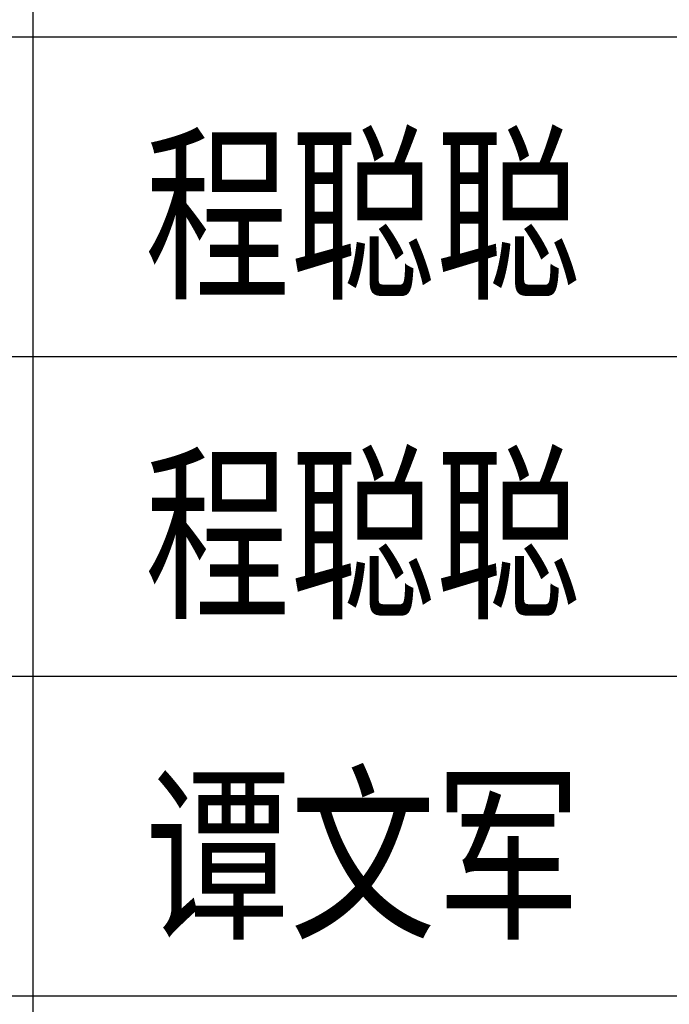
# Model space of a CAD drawing. Extents: x 427948 to 764348, y 274849 to 601549.
# Tile 100 of 212: x 675914 to 677541, y 406628 to 409093. Entities that reach past the tile are written whole.
import ezdxf
from ezdxf.enums import TextEntityAlignment as Align

# ---------------------------------------------------------------- set-up
doc = ezdxf.new("R2010")
doc.units = 0
doc.header["$LTSCALE"] = 1000
doc.header["$MEASUREMENT"] = 0
doc.layers.get('0').update_dxf_attribs({"linetype": 'CONTINUOUS'})
doc.layers.add('PUB_TITLE', color=4, linetype='CONTINUOUS')
doc.layers.add('TK', color=7, linetype='CONTINUOUS')
doc.styles.add('TKHZ1', font='txt', dxfattribs={"width": 0.8})

# ---------------------------------------------------------------- blocks, each defined once
blk = doc.blocks.new('24')
at = {"layer": 'PUB_TITLE'}
for p, q in [((-1114188.9, 154908.4), (-1114188.9, 161318.9)), ((-1116488.9, 159718.9), (-1110888.9, 159718.9)), ((-1116488.9, 158918.9), (-1110888.9, 158918.9)), ((-1116488.9, 158118.9), (-1110888.9, 158118.9)), ((-1116488.9, 157318.9), (-1110888.9, 157318.9))]:
    blk.add_line(p, q, dxfattribs=at)
at = {"layer": 'TK', "style": 'TKHZ1', "width": 0.8}
for s, p in [('程聪聪', (-1113363.5, 159280.9)), ('程聪聪', (-1113363.5, 158480.9)), ('谭文军', (-1113363.5, 157680.8))]:
    blk.add_text(s, height=350, dxfattribs=at).set_placement(p, align=Align.MIDDLE)

msp = doc.modelspace()

# ---------------------------------------------------------------- block references
msp.add_blockref('24', (1790136.9, 249330.5))

doc.saveas('drawing.dxf')
